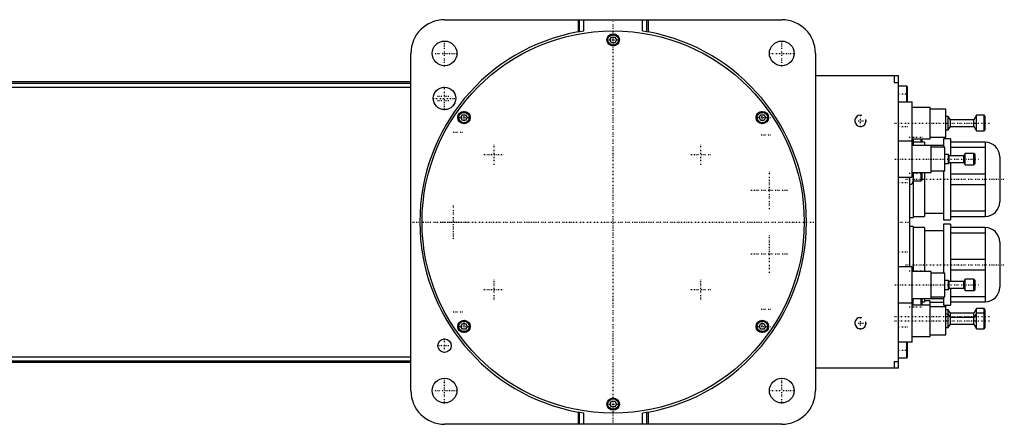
# Model space of a CAD drawing. Extents: x -702 to 174, y -90 to 90.
# Tile 4 of 4: x -264 to 174, y -90 to 90. Entities that reach past the tile are written whole.
import ezdxf

# ---------------------------------------------------------------- set-up
doc = ezdxf.new("R2010")
doc.units = 0
doc.linetypes.add('CENTER', pattern=[1.5, 0.45, -0.5, 0.05, -0.5])
for name, color, linetype in [('AM_0', 7, 'CONTINUOUS'), ('AM_10', 7, 'CONTINUOUS'), ('AM_7', 7, 'CENTER')]:
    doc.layers.add(name, color=color, linetype=linetype)

msp = doc.modelspace()

# ---------------------------------------------------------------- linework, layer by layer
at = {"layer": 'AM_0', "color": 7, "linetype": 'CONTINUOUS'}
for p, q in [((-75, 90), (75, 90)), ((-15.5, 90), (-15.5, 84.59)), ((-15, 84.68), (-15, 90)), ((-13, 85.01), (-13, 90)), ((13, 85.01), (13, 90)), ((15, 84.68), (15, 90)), ((15.5, 90), (15.5, 84.59)), ((-15.5, 84.59), (-15, 84.68)), ((-15, 84.68), (-13, 85.01)), ((13, 85.01), (15, 84.68)), ((15, 84.68), (15.5, 84.59)), ((-1.44, 81), (-0.72, 82.25)), ((-0.72, 79.75), (-1.44, 81)), ((-0.72, 82.25), (0.72, 82.25)), ((0.72, 79.75), (-0.72, 79.75)), ((0.72, 82.25), (1.44, 81)), ((1.44, 81), (0.72, 79.75)), ((-90, -75), (-90, 75)), ((90, 75), (90, -75)), ((-90, 62.39), (-440, 62.39)), ((-434.3, 61.72), (-90, 61.72)), ((127, 65), (90, 65)), ((125, 65), (125, 62)), ((125, 62), (127, 62)), ((127, -65), (127, 65)), ((-372.31, 60.02), (-90, 60.02)), ((130.6, 60.5), (127, 60.5)), ((131, 60.1), (130.6, 60.5)), ((130.6, 53.5), (130.6, 60.5)), ((131, 53.9), (131, 60.1)), ((127, 53.5), (133, 53.5)), ((130.6, 53.5), (131, 53.9)), ((133, 20), (133, 53.5)), ((141, 51), (133, 51)), ((141, 37), (141, 51)), ((148, 50.25), (141, 50.25)), ((148, 37.75), (148, 50.25)), ((-67.79, 46.46), (-67.07, 47.71)), ((-67.07, 45.21), (-67.79, 46.46)), ((-67.07, 47.71), (-65.63, 47.71)), ((-65.63, 45.21), (-67.07, 45.21)), ((-65.63, 47.71), (-64.91, 46.46)), ((-64.91, 46.46), (-65.63, 45.21)), ((64.91, 46.46), (65.63, 47.71)), ((65.63, 45.21), (64.91, 46.46)), ((65.63, 47.71), (67.07, 47.71)), ((67.07, 45.21), (65.63, 45.21)), ((67.07, 47.71), (67.79, 46.46)), ((67.79, 46.46), (67.07, 45.21)), ((149.1, 47), (148, 47)), ((150, 45.5), (149.1, 47)), ((149.1, 41), (149.1, 47)), ((160.5, 45.5), (150, 45.5)), ((150, 42.5), (150, 45.5)), ((161.7, 47.5), (160.5, 45.5)), ((160.5, 42.5), (160.5, 45.5)), ((165, 47.5), (161.7, 47.5)), ((161.7, 40.5), (161.7, 47.5)), ((165.5, 47), (165, 47.5)), ((165, 40.5), (165, 47.5)), ((165.5, 41), (165.5, 47)), ((148, 41), (149.1, 41)), ((149.1, 41), (150, 42.5)), ((150, 42.5), (160.5, 42.5)), ((160.5, 42.5), (161.7, 40.5)), ((161.7, 40.5), (165, 40.5)), ((165, 40.5), (165.5, 41)), ((133.5, 36), (127, 36)), ((133, 37), (141, 37)), ((133.5, 37), (133.5, 34)), ((138.5, 35.5), (133.5, 35.5)), ((137, 35.5), (137, 37)), ((137.5, 35.5), (137.5, 37)), ((138.5, 35.5), (138.5, 34.02)), ((141, 37.75), (148, 37.75)), ((150, 37), (147, 37)), ((147, 37), (147, 33.27)), ((150, 37), (150, 29.51)), ((165.51, 35.5), (150, 35.5)), ((165.47, 35.5), (165.47, 2.5)), ((165.51, 35.5), (165.51, 2.5)), ((147, 34), (133, 34)), ((141.5, 22), (141.5, 34)), ((147.5, 33.25), (141.5, 33.25)), ((147.5, 22.75), (147.5, 33.25)), ((150, 33.23), (165.47, 33.23)), ((149.2, 30), (147.5, 30)), ((149.5, 29.5), (149.2, 30)), ((149.2, 26), (149.2, 30)), ((149.2, 26), (149.5, 26.5)), ((156, 29.5), (149.5, 29.5)), ((149.5, 26.5), (149.5, 29.5)), ((149.5, 26.5), (156, 26.5)), ((150, 26.51), (150, 1)), ((156.6, 30.5), (156, 29.5)), ((156, 26.5), (156, 29.5)), ((156, 26.5), (156.6, 25.5)), ((160.5, 30.5), (156.6, 30.5)), ((156.6, 25.5), (156.6, 30.5)), ((161, 30), (160.5, 30.5)), ((160.5, 25.5), (160.5, 30.5)), ((161, 26), (161, 30)), ((172, 29.01), (172, 8.99)), ((133, 22), (141.5, 22)), ((133.5, 22), (133.5, 2)), ((137, 18.25), (137, 22)), ((137.5, 18.75), (137.5, 22)), ((138.5, 22), (138.5, 2.5)), ((141.5, 22.75), (147.5, 22.75)), ((147, 22.75), (147, 1)), ((147.5, 26), (149.2, 26)), ((156.6, 25.5), (160.5, 25.5)), ((160.5, 25.5), (161, 26)), ((127, 20), (133, 20)), ((132, -20.02), (132, 20.02)), ((133.5, 18.25), (137, 18.25)), ((137, 18.25), (137.5, 18.75)), ((165.47, 21.27), (150, 21.27)), ((150, 16.73), (165.47, 16.73)), ((165.47, 4.77), (150, 4.77)), ((132, 2), (133.5, 2)), ((133.5, 2.5), (138.5, 2.5)), ((138.5, 4), (147, 4)), ((147, 1), (150, 1)), ((150, 2.5), (165.51, 2.5)), ((133.5, -2), (132, -2)), ((133.5, -2), (133.5, -22)), ((138.5, -2.5), (133.5, -2.5)), ((138.5, -2.5), (138.5, -22)), ((147, -4), (138.5, -4)), ((150, -1), (147, -1)), ((147, -1), (147, -22.75)), ((150, -1), (150, -26.51)), ((165.51, -2.5), (150, -2.5)), ((165.47, -2.5), (165.47, -35.5)), ((165.51, -2.5), (165.51, -35.5)), ((150, -4.77), (165.47, -4.77)), ((172, -8.99), (172, -29.01)), ((165.47, -16.73), (150, -16.73)), ((133, -20), (127, -20)), ((133, -53.5), (133, -20)), ((150, -21.27), (165.47, -21.27)), ((141.5, -22), (133, -22)), ((141.5, -34), (141.5, -22)), ((147.5, -22.75), (141.5, -22.75)), ((147.5, -33.25), (147.5, -22.75)), ((149.2, -26), (147.5, -26)), ((149.5, -26.5), (149.2, -26)), ((149.2, -30), (149.2, -26)), ((156.6, -25.5), (156, -26.5)), ((160.5, -25.5), (156.6, -25.5)), ((156.6, -30.5), (156.6, -25.5)), ((161, -26), (160.5, -25.5)), ((160.5, -30.5), (160.5, -25.5)), ((161, -30), (161, -26)), ((147.5, -30), (149.2, -30)), ((149.2, -30), (149.5, -29.5)), ((156, -26.5), (149.5, -26.5)), ((149.5, -29.5), (149.5, -26.5)), ((149.5, -29.5), (156, -29.5)), ((150, -29.51), (150, -37)), ((156, -29.5), (156, -26.5)), ((156, -29.5), (156.6, -30.5)), ((156.6, -30.5), (160.5, -30.5)), ((160.5, -30.5), (161, -30)), ((133, -34), (147, -34)), ((133.5, -37), (133.5, -34)), ((137, -34.17), (133.5, -34.17)), ((137.5, -34.67), (137, -34.17)), ((137, -37), (137, -34.17)), ((137.5, -37), (137.5, -34.67)), ((138.5, -34.02), (138.5, -35.5)), ((141, -35), (138.5, -35)), ((141, -51), (141, -35)), ((141.5, -33.25), (147.5, -33.25)), ((147, -33.27), (147, -37)), ((165.47, -33.23), (150, -33.23)), ((127, -36), (133, -36)), ((141, -37), (133, -37)), ((137.5, -35.5), (138.5, -35.5)), ((147, -35.75), (141, -35.75)), ((148, -37.75), (141, -37.75)), ((147, -37), (150, -37)), ((148, -50.25), (148, -36.99)), ((149.1, -39), (148, -39)), ((150, -40.5), (149.1, -39)), ((149.1, -47), (149.1, -39)), ((150, -35.5), (165.51, -35.5)), ((161.7, -38.5), (160.5, -40.5)), ((165, -38.5), (161.7, -38.5)), ((161.7, -47.5), (161.7, -38.5)), ((165.5, -39), (165, -38.5)), ((165, -47.5), (165, -38.5)), ((165.5, -47), (165.5, -39)), ((149.1, -41), (148, -41)), ((150, -42.5), (149.1, -41)), ((160.5, -40.5), (150, -40.5)), ((150, -45.5), (150, -40.5)), ((160.5, -42.5), (150, -42.5)), ((161.7, -40.5), (160.5, -42.5)), ((160.5, -45.5), (160.5, -40.5)), ((165, -40.5), (161.7, -40.5)), ((165.5, -41), (165, -40.5)), ((-67.79, -46.46), (-67.07, -45.21)), ((-67.07, -47.71), (-67.79, -46.46)), ((-67.07, -45.21), (-65.63, -45.21)), ((-65.63, -47.71), (-67.07, -47.71)), ((-65.63, -45.21), (-64.91, -46.46)), ((-64.91, -46.46), (-65.63, -47.71)), ((64.91, -46.46), (65.63, -45.21)), ((65.63, -47.71), (64.91, -46.46)), ((65.63, -45.21), (67.07, -45.21)), ((67.07, -47.71), (65.63, -47.71)), ((67.07, -45.21), (67.79, -46.46)), ((67.79, -46.46), (67.07, -47.71)), ((148, -47), (149.1, -47)), ((149.1, -47), (150, -45.5)), ((150, -45.5), (160.5, -45.5)), ((160.5, -45.5), (161.7, -47.5)), ((161.7, -47.5), (165, -47.5)), ((165, -47.5), (165.5, -47)), ((133, -51), (141, -51)), ((141, -50.25), (148, -50.25)), ((133, -53.5), (127, -53.5)), ((131, -53.9), (130.6, -53.5)), ((130.6, -60.5), (130.6, -53.5)), ((131, -60.1), (131, -53.9)), ((-372.31, -60.02), (-90, -60.02)), ((127, -60.5), (130.6, -60.5)), ((130.6, -60.5), (131, -60.1)), ((-440, -62.39), (-90, -62.39)), ((-434.3, -61.72), (-90, -61.72)), ((127, -65), (90, -65)), ((125, -62), (125, -65)), ((125, -62), (127, -62)), ((-1.44, -81), (-0.72, -79.75)), ((-0.72, -82.25), (-1.44, -81)), ((-0.72, -79.75), (0.72, -79.75)), ((0.72, -82.25), (-0.72, -82.25)), ((0.72, -79.75), (1.44, -81)), ((1.44, -81), (0.72, -82.25)), ((-15.5, -84.59), (-15.5, -90)), ((-15, -84.68), (-15.5, -84.59)), ((-15, -90), (-15, -84.68)), ((-13, -85.01), (-15, -84.68)), ((-13, -90), (-13, -85.01)), ((15, -84.68), (13, -85.01)), ((13, -90), (13, -85.01)), ((15.5, -84.59), (15, -84.68)), ((15, -90), (15, -84.68)), ((15.5, -84.59), (15.5, -90)), ((75, -90), (-75, -90))]:
    msp.add_line(p, q, dxfattribs=at)
for centre, radius in [((0, 0), 85), ((0, 81), 2.75), ((0, 81), 2.35), ((-75, 75), 5.5), ((75, 75), 5.5), ((-75, 55), 5), ((-66.35, 46.46), 2.75), ((-66.35, 46.46), 2.35), ((66.35, 46.46), 2.75), ((66.35, 46.46), 2.35), ((-66.35, -46.46), 2.75), ((66.35, -46.46), 2.75), ((-66.35, -46.46), 2.35), ((66.35, -46.46), 2.35), ((-75, -55), 3), ((-75, -75), 5.5), ((75, -75), 5.5), ((0, -81), 2.75), ((0, -81), 2.35)]:
    msp.add_circle(centre, radius, dxfattribs=at)
for centre, radius, start, end in [((-75, 75), 15, 90, 180), ((75, 75), 15, 0, 90), ((0, 0), 86, 100.3833, 259.6167), ((0, 0), 86, 280.3833, 79.6167), ((165.51, 29.01), 6.49, 0, 90), ((132, 18.25), 1.5, 270, 0), ((165.51, 8.99), 6.49, 270, 0), ((165.51, -8.99), 6.49, 0, 90), ((165.51, -29.01), 6.49, 270, 0), ((132, -34.17), 1.5, 0, 6.5884), ((-75, -75), 15, 180, 270), ((75, -75), 15, 270, 0)]:
    msp.add_arc(centre, radius, start, end, dxfattribs=at)
at = {"layer": 'AM_10', "color": 7, "linetype": 'CONTINUOUS'}
for centre in [(110, 45), (110, -45)]:
    msp.add_arc(centre, 2.5, 75, 15, dxfattribs=at)
at = {"layer": 'AM_7', "color": 4, "linetype": 'CENTER'}
for p, q in [((0, -89.25), (0, 89.25)), ((-75, 69.22), (-75, 80.78)), ((-2.89, 81), (2.89, 81)), ((75, 69.22), (75, 80.78)), ((-80.78, 75), (-69.22, 75)), ((69.22, 75), (80.78, 75)), ((-75, 49.75), (-75, 60.25)), ((126.8, 57), (131.2, 57)), ((-80.25, 55), (-69.75, 55)), ((-78.15, 56), (-71.85, 56)), ((-78.15, 54), (-71.85, 54)), ((-66.35, 43.57), (-66.35, 49.35)), ((66.35, 43.57), (66.35, 49.35)), ((-69.24, 46.46), (-63.46, 46.46)), ((63.46, 46.46), (69.24, 46.46)), ((65.8, 46.5), (70.2, 46.5)), ((107.38, 45), (112.62, 45)), ((110, 42.37), (110, 47.63)), ((125.08, 44), (167.43, 44)), ((-71.2, 40), (-66.8, 40)), ((126.8, 42.5), (131.31, 42.5)), ((65.8, 38.75), (70.2, 38.75)), ((131.72, 37.67), (137.78, 37.67)), ((-53, 25.48), (-53, 34.52)), ((39, 25.48), (39, 34.52)), ((-57.52, 30), (-48.48, 30)), ((34.48, 30), (43.52, 30)), ((125.3, 28), (162.7, 28)), ((69.57, 5.76), (69.57, 22.56)), ((130, 19), (174, 19)), ((131.72, 21.75), (137.78, 21.75)), ((61.17, 14.16), (77.97, 14.16)), ((126.8, 17.5), (131.31, 17.5)), ((-71, -7.56), (-71, 7.56)), ((-89.25, 0), (89.25, 0)), ((126.75, 0), (132.25, 0)), ((-78.56, 0), (-63.44, 0)), ((69.57, -22.56), (69.57, -5.76)), ((61.17, -14.16), (77.97, -14.16)), ((126.8, -13.3), (131.31, -13.3)), ((130, -19), (174, -19)), ((131.72, -21.75), (137.78, -21.75)), ((-53, -34.52), (-53, -25.48)), ((39, -34.52), (39, -25.48)), ((-57.52, -30), (-48.48, -30)), ((34.48, -30), (43.52, -30)), ((125.3, -28), (162.7, -28)), ((65.8, -38.75), (70.2, -38.75)), ((131.72, -37.67), (137.78, -37.67)), ((-71.2, -40), (-66.8, -40)), ((-66.35, -49.35), (-66.35, -43.57)), ((66.35, -49.35), (66.35, -43.57)), ((110, -47.63), (110, -42.37)), ((125.08, -42), (167.43, -42)), ((-69.24, -46.46), (-63.46, -46.46)), ((63.46, -46.46), (69.24, -46.46)), ((65.8, -46.5), (70.2, -46.5)), ((107.38, -45), (112.62, -45)), ((125.08, -44), (167.43, -44)), ((126.8, -46.7), (131.31, -46.7)), ((-75, -58.15), (-75, -51.85)), ((-78.15, -55), (-71.85, -55)), ((126.8, -57), (131.2, -57)), ((-75, -80.78), (-75, -69.22)), ((75, -80.78), (75, -69.22)), ((-80.78, -75), (-69.22, -75)), ((69.22, -75), (80.78, -75)), ((-2.89, -81), (2.89, -81))]:
    msp.add_line(p, q, dxfattribs=at)

doc.saveas('drawing.dxf')
